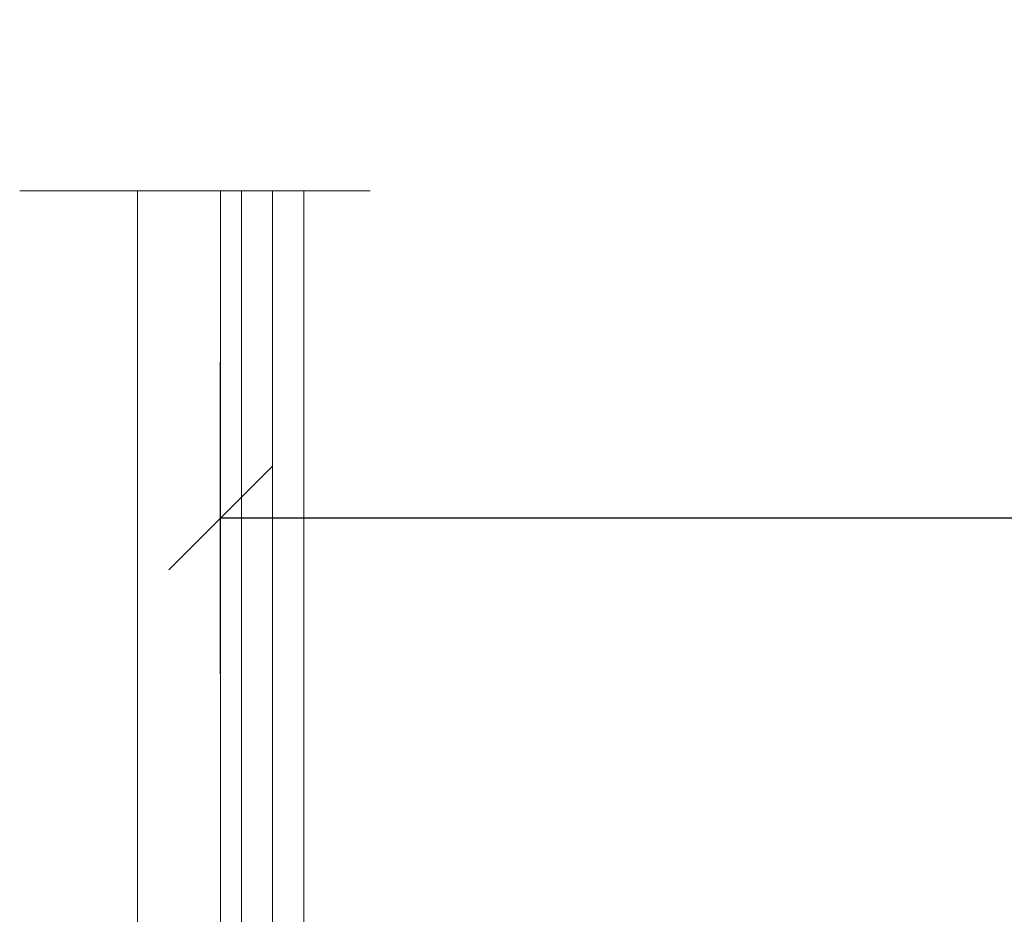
# Model space of a CAD drawing. Header units: inches. Extents: x 43593 to 117387, y -66787 to -26237.
# Tile 248 of 256: x 49998 to 50093, y -29431 to -29344. Entities that reach past the tile are written whole.
import ezdxf

# ---------------------------------------------------------------- set-up
doc = ezdxf.new("R2010")
doc.units = ezdxf.units.IN
doc.header["$MEASUREMENT"] = 0
doc.layers.get('0').update_dxf_attribs({"lineweight": 0})
doc.layers.get('Defpoints').update_dxf_attribs({"lineweight": 0})
doc.layers.add('p--obrzeże bet.', color=252, linetype='Continuous', lineweight=0)
doc.layers.add('p--wymiary-1-200', color=7, linetype='Continuous', lineweight=0)
doc.styles.add('1-200', font='arial.ttf', dxfattribs={"width": 0.75, "height": 35})
doc.linetypes.add('OGRODZENIE1', pattern='A,0.4,-0.06,[143,RODZLIN.shx,S=0.012,R=0,X=0,Y=0],-0.06,0.4', length=0.92)
doc.dimstyles.new('1-200', dxfattribs={"dimtxt": 35, "dimasz": 10, "dimexe": 15, "dimexo": 10, "dimgap": 0.09, "dimtad": 0, "dimdsep": 46, "dimtxsty": '1-200', "dimblk": 'OBLIQUE', "dimcen": 0.09, "dimadec": 0, "dimazin": 0, "dimtfac": 1, "dimtdec": 4, "dimtix": 1, "dimtofl": 0, "dimtmove": 0, "dimatfit": 3, "dimldrblk": 'OBLIQUE', "dimfxl": 15, "dimfxlon": 1, "dimtvp": 0.7, "dimtolj": 1, "dimtzin": 0, "dimarcsym": 0})

# ---------------------------------------------------------------- blocks, each defined once
blk = doc.blocks.new('_OBLIQUE')
at = {"color": 0, "linetype": 'ByBlock', "lineweight": -2}
for p, q in [((-0.5, -0.5), (0.5, 0.5)), ((0, 0), (0, 0))]:
    blk.add_line(p, q, dxfattribs=at)
blk = doc.blocks.new('*D2406')
at = {"layer": 'Defpoints', "color": 0}
for p in [(50272.61, -29392.345), (50017.61, -29445.39), (50272.61, -29452.15)]:
    blk.add_point(p, dxfattribs=at)
at = {"layer": 'p--wymiary-1-200', "color": 0, "lineweight": -2}
for p, q in [((50017.61, -29407.345), (50017.61, -29377.345)), ((50272.61, -29407.345), (50272.61, -29377.345)), ((50017.61, -29392.345), (50272.61, -29392.345))]:
    blk.add_line(p, q, dxfattribs=at)
at = {"layer": 'p--wymiary-1-200', "color": 0, "lineweight": -2, "xscale": 10, "yscale": 10, "zscale": 10, "rotation": 180}
blk.add_blockref('_OBLIQUE', (50017.61, -29392.345), dxfattribs=at)
at = {"layer": 'p--wymiary-1-200', "color": 0, "lineweight": -2, "xscale": 10, "yscale": 10, "zscale": 10}
blk.add_blockref('_OBLIQUE', (50272.61, -29392.345), dxfattribs=at)
at = {"layer": 'p--wymiary-1-200', "color": 0, "linetype": 'Continuous', "ltscale": 8, "insert": (50145.11, -29367.331), "char_height": 35, "attachment_point": 5, "style": '1-200'}
blk.add_mtext('\\A1;255', dxfattribs=at)

msp = doc.modelspace()

# ---------------------------------------------------------------- linework, layer by layer
at = {"linetype": 'Continuous', "ltscale": 8}
for points in [[(50032.019, -29360.846), (49998.26, -29360.846)], [(50019.61, -29503.389), (50019.61, -29360.846)], [(50025.61, -29435.39), (50025.61, -29360.846)]]:
    msp.add_lwpolyline(points, dxfattribs=at)
at = {"linetype": 'OGRODZENIE1', "ltscale": 12}
msp.add_lwpolyline([(50022.61, -29503.389), (50022.61, -29360.846)], dxfattribs=at)
at = {"layer": 'p--obrzeże bet.', "linetype": 'Continuous', "ltscale": 35}
for p, q in [((50009.61, -29360.846), (50009.61, -29453.39)), ((50017.61, -29360.846), (50017.61, -29445.39))]:
    msp.add_line(p, q, dxfattribs=at)

# ---------------------------------------------------------------- dimensions: what is measured, and where the dimension line sits
at = {"layer": 'p--wymiary-1-200'}
dim = msp.add_linear_dim(base=(50272.61, -29392.345), p1=(50017.61, -29445.39), p2=(50272.61, -29452.15), dimstyle='1-200', override={"dimtxt": 35}, dxfattribs=at)
dim.commit()
dim.dimension.update_dxf_attribs({"geometry": '*D2406', "text_midpoint": (50145.11, -29367.331)})

doc.saveas('drawing.dxf')
